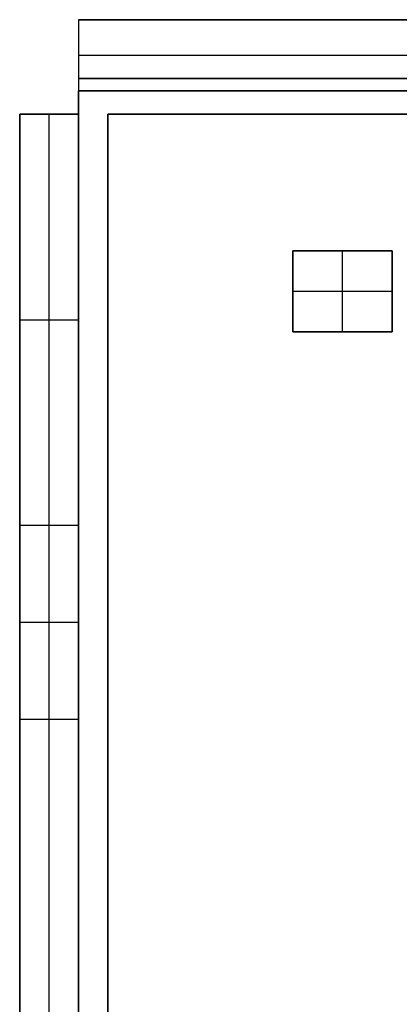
# Model space of a CAD drawing. Header units: millimetres. Extents: x -88 to 88, y -12 to 103.
# Tile 65 of 256: x -69 to -67.36, y 12.53 to 16.79. Entities that reach past the tile are written whole.
import ezdxf

# ---------------------------------------------------------------- set-up
doc = ezdxf.new("R2010")
doc.units = ezdxf.units.MM
doc.layers.add('Default', color=7, linetype='Continuous', true_color=0x000000)

msp = doc.modelspace()

# ---------------------------------------------------------------- linework, layer by layer
at = {"layer": 'Default', "color": 254, "true_color": 0xcad1ee}
for points in [[(-63.66717731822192, 16.78538742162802), (-68.7471773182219, 16.78538742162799)], [(-68.7471773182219, 16.78538742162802), (-67.09617731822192, 16.785387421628)], [(-68.7471773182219, 16.78538742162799), (-68.7471773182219, 16.47838742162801)], [(-52.74517731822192, 16.78538742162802), (-68.74717731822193, 16.78538742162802)], [(-68.74717731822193, 16.785387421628), (-68.74717731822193, 16.47838742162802)], [(-68.74717731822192, 16.63188742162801), (-63.6671773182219, 16.63188742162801)], [(-68.74717731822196, 16.53138743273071), (-67.09617731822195, 16.53138743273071)], [(-67.09617731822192, 16.53138742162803), (-68.74717731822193, 16.53138742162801)], [(-68.74717731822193, 16.53138742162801), (-68.74717731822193, 16.37678742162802)], [(-68.7471773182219, 16.47838742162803), (-67.09617731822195, 16.47838742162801)], [(-63.66717731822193, 16.478387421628), (-68.7471773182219, 16.47838742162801)], [(-68.74717731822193, 16.37678742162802), (-68.7471773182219, 16.47838742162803)], [(-52.74517731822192, 16.47838742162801), (-68.74717731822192, 16.47838742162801)], [(-68.74717731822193, 16.37678742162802), (-69.00117731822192, 16.37678742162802)], [(-69.00117731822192, 16.37678742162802), (-69.00117731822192, 1.289187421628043)], [(-69.00117731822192, 1.289187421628), (-69.00117731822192, 16.37678742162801)], [(-69.00117731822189, 16.37678742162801), (-69.00117731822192, 14.59878742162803)], [(-69.00117731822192, 16.37678742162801), (-68.74717731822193, 16.37678742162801)], [(-68.74717731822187, 16.37678742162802), (-69.00117731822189, 16.37678742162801)], [(-69.00117731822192, 1.035187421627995), (-69.00117731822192, 16.37678742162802)], [(-69.00117731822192, 16.37678742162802), (-68.74717731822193, 16.37678742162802)], [(-69.00117731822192, 16.376787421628), (-69.00117731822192, 1.28918742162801)], [(-68.74717731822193, 16.37678742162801), (-69.00117731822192, 16.37678742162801)], [(-69.00117731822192, 16.37678742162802), (-69.00117731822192, 1.069216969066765)], [(-69.00117731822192, 16.37678742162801), (-68.74717731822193, 16.37678742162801)], [(-68.87417731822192, 1.069216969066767), (-68.87417731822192, 16.37678742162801)], [(-68.87417731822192, 14.59878742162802), (-68.87417731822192, 16.376787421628)], [(-68.74717731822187, 16.37678742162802), (-68.74717731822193, 14.59878742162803)], [(-68.74717731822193, 1.289187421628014), (-68.74717731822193, 16.37678742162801)], [(-68.74717731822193, 16.37678742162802), (-68.74717731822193, 1.289187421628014)], [(-68.62017731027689, 7.75650174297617), (-68.62017731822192, 16.37678742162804)], [(-68.62017731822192, 16.37678742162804), (-63.29230077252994, 16.37678742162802)], [(-68.62017731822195, 1.644787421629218), (-68.62017731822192, 16.37678742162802)], [(-52.87217731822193, 16.37678742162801), (-68.62017731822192, 16.37678742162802)], [(-68.62017731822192, 16.37678742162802), (-68.62017731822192, 1.644787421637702)], [(-52.87217731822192, 16.37678742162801), (-68.62017731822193, 16.37678742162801)], [(-67.3891773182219, 15.78578742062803), (-67.81917731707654, 15.78578742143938)], [(-67.81917731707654, 15.78578742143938), (-67.81917731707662, 15.43578742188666)], [(-67.81917731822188, 15.435787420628), (-67.81917731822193, 15.78578742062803)], [(-67.81917731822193, 15.78578742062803), (-67.38917731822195, 15.78578742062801)], [(-67.81917731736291, 15.78578742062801), (-67.38917731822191, 15.78578742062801)], [(-67.8191773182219, 15.78578742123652), (-67.8191773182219, 15.43578742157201)], [(-67.60417731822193, 15.435787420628), (-67.60417731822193, 15.785787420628)], [(-67.38917731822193, 15.435787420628), (-67.3891773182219, 15.78578742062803)], [(-67.38917731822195, 15.78578742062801), (-67.38917731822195, 15.435787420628)], [(-67.38917731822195, 15.785787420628), (-67.38917731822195, 15.435787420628)], [(-67.8191773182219, 15.61078742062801), (-67.38917731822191, 15.61078742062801)], [(-69.00117731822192, 15.487787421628), (-68.74717731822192, 15.487787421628)], [(-67.81917731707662, 15.43578742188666), (-67.38917731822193, 15.435787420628)], [(-67.38917731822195, 15.435787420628), (-67.81917731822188, 15.435787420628)], [(-67.38917731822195, 15.435787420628), (-67.81917731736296, 15.435787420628)], [(-68.74717731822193, 14.59878742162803), (-69.00117731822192, 14.59878742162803)], [(-69.00117731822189, 14.17968742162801), (-68.74717731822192, 14.17968742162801)], [(-69.00117731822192, 13.76058742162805), (-69.00117731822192, 10.53478742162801)], [(-69.00117731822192, 13.76058742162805), (-68.7471773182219, 13.76058742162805)], [(-68.87417731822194, 10.53478742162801), (-68.87417731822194, 13.76058742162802)], [(-68.7471773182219, 13.76058742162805), (-68.74717731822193, 10.53478742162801)]]:
    msp.add_lwpolyline(points, dxfattribs=at)
at = {"layer": 'Default', "color": 254, "true_color": 0xcad1ee, "extrusion": (1, 0, 0)}
for points in [[(16.78538742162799, -3.98560000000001), (16.78538742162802, 8.053999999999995)], [(16.785387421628, 8.053999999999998), (16.78523934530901, 8.062671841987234), (16.7847952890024, 8.071333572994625), (16.78405577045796, 8.079975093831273), (16.78302165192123, 8.088586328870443), (16.78169413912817, 8.097157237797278), (16.78007477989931, 8.105677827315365), (16.77816546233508, 8.114138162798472), (16.77596841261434, 8.12252837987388), (16.7734861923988, 8.130838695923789), (16.77072169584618, 8.139059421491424), (16.76767814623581, 8.14718097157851), (16.76435909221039, 8.155193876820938), (16.76076840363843, 8.163088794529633), (16.75691026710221, 8.170856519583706), (16.75278918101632, 8.17848799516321), (16.74840995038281, 8.185974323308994), (16.7437776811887, 8.19330677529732), (16.73889777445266, 8.200476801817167), (16.73377591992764, 8.20747604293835), (16.72841808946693, 8.214296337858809), (16.72283053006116, 8.220929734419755), (16.71701975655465, 8.22736849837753), (16.71099254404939, 8.233605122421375), (16.70475592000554, 8.239632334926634), (16.69831715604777, 8.24544310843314), (16.69168375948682, 8.251030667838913), (16.68486346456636, 8.256388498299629), (16.67786422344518, 8.261510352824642), (16.67069419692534, 8.266390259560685), (16.66336174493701, 8.271022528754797), (16.65587541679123, 8.27540175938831), (16.64824394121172, 8.279522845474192), (16.64047621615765, 8.28338098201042), (16.63258129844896, 8.286971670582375), (16.62456839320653, 8.290290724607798), (16.61644684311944, 8.29333427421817), (16.6082261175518, 8.296098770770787), (16.5999158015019, 8.29858099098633), (16.59152558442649, 8.300778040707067), (16.58306524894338, 8.3026873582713), (16.57454465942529, 8.304306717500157), (16.56597375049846, 8.305634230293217), (16.55736251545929, 8.306668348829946), (16.54872099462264, 8.307407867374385), (16.54005926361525, 8.307851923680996), (16.53138742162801, 8.30799999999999)], [(16.58108742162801, -3.985600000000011), (16.58108742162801, 8.303090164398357)], [(16.47838742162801, -3.98560000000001), (16.47838742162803, 8.053999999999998)], [(16.37678742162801, 8.051459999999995), (16.37678742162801, -4.036400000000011)], [(16.37678742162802, 8.053999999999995), (16.37678742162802, 8.307999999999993)], [(16.37678742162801, 8.051459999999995), (16.37678742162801, -4.036400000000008)], [(16.37678742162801, 8.053999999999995), (16.37678742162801, 8.307999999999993)], [(16.37678742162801, 8.051459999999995), (16.37678742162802, -4.036400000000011)], [(16.37678742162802, 8.307999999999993), (16.37678742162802, 8.053999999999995)], [(16.37678742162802, 7.926999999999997), (16.37678742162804, -4.900000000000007)], [(15.78578742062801, -8.46000000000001), (15.78578742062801, -4.900000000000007)], [(15.78578742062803, -4.900000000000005), (15.78578742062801, -8.460000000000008)], [(15.610787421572, -8.460000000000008), (15.610787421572, -4.900000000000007)], [(15.61078742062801, -8.460000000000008), (15.61078742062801, -4.900000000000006)], [(15.435787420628, -4.900000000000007), (15.435787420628, -8.460000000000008)], [(15.435787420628, -8.460000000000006), (15.435787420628, -4.900000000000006)], [(14.59878742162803, -4.036400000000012), (13.76058742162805, -4.874600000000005)], [(13.76058742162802, -4.874600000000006), (14.59878742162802, -4.036400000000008)], [(14.59878742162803, -4.036400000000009), (13.76058742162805, -4.874600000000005)]]:
    msp.add_lwpolyline(points, dxfattribs=at)
at = {"layer": 'Default', "color": 254, "true_color": 0xcad1ee, "extrusion": (1, -9.550963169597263e-14, -3.95613847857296e-14)}
msp.add_lwpolyline([(16.78538742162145, 8.053999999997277), (16.78523934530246, 8.062671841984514), (16.78479528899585, 8.071333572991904), (16.78405577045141, 8.079975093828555), (16.78302165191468, 8.088586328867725), (16.78169413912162, 8.09715723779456), (16.78007477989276, 8.105677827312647), (16.77816546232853, 8.114138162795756), (16.77596841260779, 8.122528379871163), (16.77348619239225, 8.130838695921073), (16.77072169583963, 8.13905942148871), (16.76767814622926, 8.147180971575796), (16.76435909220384, 8.155193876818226), (16.76076840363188, 8.16308879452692), (16.75691026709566, 8.170856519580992), (16.75278918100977, 8.178487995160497), (16.74840995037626, 8.185974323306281), (16.74377768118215, 8.193306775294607), (16.7388977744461, 8.200476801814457), (16.73377591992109, 8.207476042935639), (16.72841808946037, 8.214296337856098), (16.7228305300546, 8.220929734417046), (16.71701975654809, 8.227368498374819), (16.71099254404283, 8.233605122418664), (16.70475591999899, 8.239632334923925), (16.69831715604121, 8.245443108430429), (16.69168375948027, 8.251030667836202), (16.68486346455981, 8.25638849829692), (16.67786422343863, 8.261510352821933), (16.67069419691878, 8.266390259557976), (16.66336174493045, 8.271022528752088), (16.65587541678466, 8.2754017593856), (16.64824394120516, 8.279522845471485), (16.64047621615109, 8.283380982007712), (16.63258129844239, 8.286971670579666), (16.62456839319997, 8.290290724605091), (16.61644684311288, 8.29333427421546), (16.60822611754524, 8.296098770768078), (16.59991580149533, 8.298580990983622), (16.59152558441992, 8.300778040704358), (16.58306524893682, 8.30268735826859), (16.57454465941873, 8.304306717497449), (16.56597375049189, 8.30563423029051), (16.55736251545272, 8.306668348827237), (16.54872099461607, 8.307407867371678), (16.54005926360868, 8.307851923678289), (16.53138742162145, 8.307999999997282)], dxfattribs=at)
at = {"layer": 'Default', "color": 254, "true_color": 0xcad1ee, "extrusion": (-7.332733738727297e-20, 1, -2.279085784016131e-10)}
msp.add_lwpolyline([(67.81917731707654, -4.899999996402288), (67.81917731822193, -8.459999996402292)], dxfattribs=at)
at = {"layer": 'Default', "color": 254, "true_color": 0xcad1ee, "extrusion": (1, -1.137386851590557e-19, -3.217002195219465e-10)}
msp.add_lwpolyline([(15.43578742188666, -4.90000002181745), (15.435787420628, -8.46000002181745)], dxfattribs=at)

doc.saveas('drawing.dxf')
